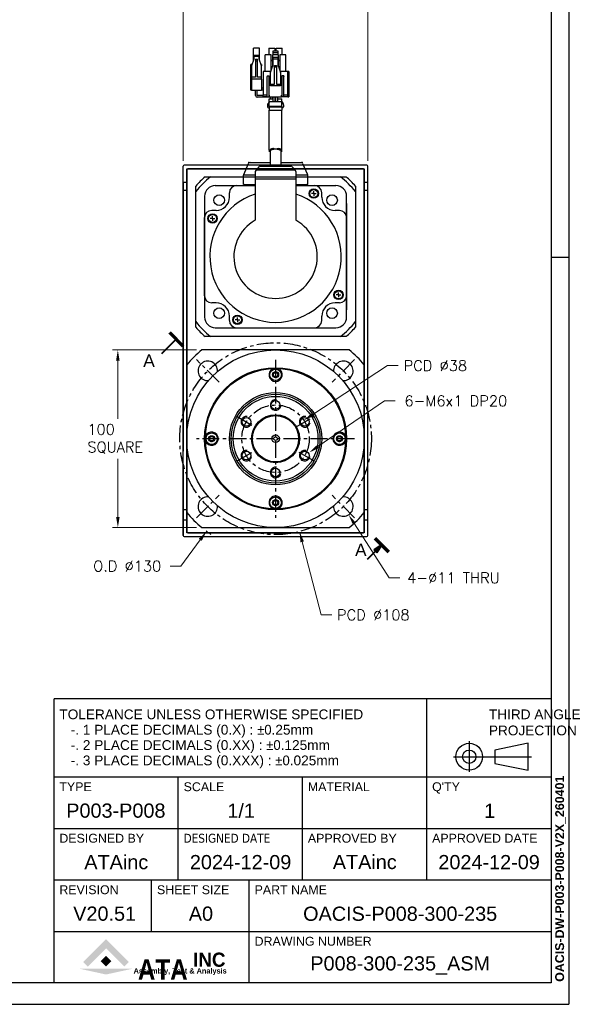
# Model space of a CAD drawing. Extents: x 18935 to 20126, y 1469 to 2344.
# Tile 4 of 12: x 19814 to 20126, y 1503 to 2058. Entities that reach past the tile are written whole.
import ezdxf
from ezdxf.enums import TextEntityAlignment as Align

# ---------------------------------------------------------------- set-up
doc = ezdxf.new("R2010")
doc.units = 0
doc.header["$LTSCALE"] = 25.4
for name, pattern in [('CENTER', [2, 1.25, -0.25, 0.25, -0.25]), ('CHAIN', [0.3543, 0.2362, -0.0295, 0.0591, -0.0295]), ('HIDDEN', [0.375, 0.25, -0.125])]:
    doc.linetypes.add(name, pattern=pattern)
doc.layers.get('0').update_dxf_attribs({"linetype": 'CONTINUOUS'})
doc.layers.get('Defpoints').update_dxf_attribs({"linetype": 'CONTINUOUS'})
for name, color, linetype in [('ATA-CENTER', 133, 'CENTER'), ('ATA-HIDDEN', 1, 'HIDDEN'), ('ATA-TEXT', 7, 'CONTINUOUS')]:
    doc.layers.add(name, color=color, linetype=linetype)
doc.layers.add('ATA-DIM', color=252, linetype='CONTINUOUS', lineweight=25)
doc.layers.add('ATA-SECTION', color=3, linetype='CHAIN', lineweight=40)
doc.styles.get("Standard").update_dxf_attribs({"font": 'simplex.shx'})
doc.styles.add('주 문자 (ISO)', font='arial.ttf')
doc.dimstyles.new('ata_A0', dxfattribs={"dimtxt": 6, "dimasz": 6, "dimexe": 3, "dimexo": 3, "dimgap": 3, "dimtad": 0, "dimtih": 1, "dimtoh": 1, "dimdec": 6, "dimdsep": 46, "dimtxsty": 'Standard', "dimcen": 0, "dimclrd": 252, "dimclre": 252, "dimclrt": 4, "dimadec": 6, "dimazin": 2, "dimtfac": 1, "dimtdec": 6, "dimtofl": 0, "dimtmove": 0, "dimatfit": 3, "dimfxl": 0, "dimtolj": 1, "dimtzin": 0, "dimlwd": 0, "dimlwe": 0, "dimarcsym": 0})

# ---------------------------------------------------------------- blocks, each defined once
blk = doc.blocks.new('*D6509')
at = {"layer": 'ATA-DIM', "color": 252, "lineweight": 0}
for p, q in [((19906.37, 1978.36), (19906.37, 2076.53)), ((19912.37, 2073.53), (19946.39, 2073.53)), ((20004.37, 2073.53), (19974.35, 2073.53)), ((20010.37, 1978.36), (20010.37, 2076.53))]:
    blk.add_line(p, q, dxfattribs=at)
at = {"layer": 'ATA-DIM', "color": 252}
for points in [[(19912.37, 2074.53), (19912.37, 2072.53), (19906.37, 2073.53)], [(20004.37, 2072.53), (20004.37, 2074.53), (20010.37, 2073.53)]]:
    blk.add_solid(points, dxfattribs=at)
at = {"layer": 'Defpoints', "color": 0}
for p in [(20010.37, 2073.53), (19906.37, 1975.36), (20010.37, 1975.36)]:
    blk.add_point(p, dxfattribs=at)
at = {"layer": 'ATA-DIM', "color": 4, "insert": (19949.39, 2078.09), "char_height": 6, "attachment_point": 1}
blk.add_mtext('\\A1;(104)', dxfattribs=at)
blk = doc.blocks.new('*D6513')
at = {"layer": 'ATA-DIM', "color": 252, "lineweight": 0}
for p, q in [((19983.97, 1722.7), (19973.37, 1763.77)), ((19989.98, 1722.7), (19983.97, 1722.7))]:
    blk.add_line(p, q, dxfattribs=at)
at = {"layer": 'ATA-DIM', "color": 252}
blk.add_solid([(19974.34, 1764.02), (19972.4, 1763.52), (19971.87, 1769.58)], dxfattribs=at)
at = {"layer": 'Defpoints', "color": 0}
for p in [(19944.87, 1874.15), (19971.87, 1769.58)]:
    blk.add_point(p, dxfattribs=at)
at = {"layer": 'ATA-DIM', "color": 4, "insert": (19992.98, 1725.7), "char_height": 6, "attachment_point": 1}
blk.add_mtext('\\A1;PCD %%c108', dxfattribs=at)
blk = doc.blocks.new('*D6512')
at = {"layer": 'ATA-DIM', "color": 252, "lineweight": 0}
for p, q in [((19904.91, 1750.13), (19915.94, 1764.93)), ((19898.89, 1750.13), (19904.91, 1750.13))]:
    blk.add_line(p, q, dxfattribs=at)
blk.add_arc((19958.37, 1821.86), 65, 232.9295, 235.9452, dxfattribs=at)
at = {"layer": 'ATA-DIM', "color": 252}
blk.add_solid([(19916.74, 1764.34), (19915.14, 1765.53), (19919.52, 1769.74)], dxfattribs=at)
at = {"layer": 'Defpoints', "color": 0}
for p in [(19997.21, 1873.98), (19919.52, 1769.74)]:
    blk.add_point(p, dxfattribs=at)
at = {"layer": 'ATA-DIM', "color": 4, "insert": (19855.63, 1753.13), "char_height": 6, "attachment_point": 1}
blk.add_mtext('\\A1;O.D %%c130', dxfattribs=at)
blk = doc.blocks.new('*D6515')
at = {"layer": 'ATA-DIM', "color": 252, "lineweight": 0}
for p, q in [((20021.5, 1862.99), (19979.32, 1835.51)), ((20027.5, 1862.99), (20021.5, 1862.99))]:
    blk.add_line(p, q, dxfattribs=at)
at = {"layer": 'ATA-DIM', "color": 252}
blk.add_solid([(19978.77, 1836.34), (19979.86, 1834.67), (19974.29, 1832.23)], dxfattribs=at)
at = {"layer": 'Defpoints', "color": 0}
for p in [(19974.29, 1832.23), (19942.45, 1811.49)]:
    blk.add_point(p, dxfattribs=at)
at = {"layer": 'ATA-DIM', "color": 4, "insert": (20030.5, 1865.99), "char_height": 6, "attachment_point": 1}
blk.add_mtext('\\A1;PCD %%c38', dxfattribs=at)
blk = doc.blocks.new('*D6514')
at = {"layer": 'ATA-DIM', "color": 252, "lineweight": 0}
for p, q in [((20019.77, 1843.18), (19982.25, 1817.45)), ((20025.78, 1843.18), (20019.77, 1843.18))]:
    blk.add_line(p, q, dxfattribs=at)
at = {"layer": 'ATA-DIM', "color": 252}
blk.add_solid([(19981.68, 1818.28), (19982.81, 1816.63), (19977.3, 1814.06)], dxfattribs=at)
at = {"layer": 'Defpoints', "color": 0}
for p in [(19977.3, 1814.06), (19972.35, 1810.66)]:
    blk.add_point(p, dxfattribs=at)
at = {"layer": 'ATA-DIM', "color": 4, "insert": (20059.92, 1843.18), "char_height": 6, "attachment_point": 5}
blk.add_mtext('\\A1;6-M6x1 DP20', dxfattribs=at)
blk = doc.blocks.new('*D6510')
at = {"layer": 'ATA-DIM', "color": 252, "lineweight": 0}
for p, q in [((20022.3, 1743.51), (20002.76, 1773.99)), ((20028.31, 1743.51), (20022.3, 1743.51))]:
    blk.add_line(p, q, dxfattribs=at)
at = {"layer": 'ATA-DIM', "color": 252}
blk.add_solid([(20003.6, 1774.53), (20001.92, 1773.45), (19999.52, 1779.05)], dxfattribs=at)
at = {"layer": 'Defpoints', "color": 0}
for p in [(19993.59, 1788.31), (19999.52, 1779.05)]:
    blk.add_point(p, dxfattribs=at)
at = {"layer": 'ATA-DIM', "color": 4, "insert": (20058.58, 1743.51), "char_height": 6, "attachment_point": 5}
blk.add_mtext('\\A1;4-%%c11 THRU', dxfattribs=at)
blk = doc.blocks.new('*D6511')
at = {"layer": 'ATA-DIM', "color": 252, "lineweight": 0}
for p, q in [((19913.84, 1871.86), (19866.5, 1871.86)), ((19869.5, 1865.86), (19869.5, 1833.13)), ((19869.5, 1777.86), (19869.5, 1810.59)), ((19913.84, 1771.86), (19866.5, 1771.86))]:
    blk.add_line(p, q, dxfattribs=at)
at = {"layer": 'ATA-DIM', "color": 252}
for points in [[(19870.5, 1865.86), (19868.5, 1865.86), (19869.5, 1871.86)], [(19868.5, 1777.86), (19870.5, 1777.86), (19869.5, 1771.86)]]:
    blk.add_solid(points, dxfattribs=at)
at = {"layer": 'Defpoints', "color": 0}
for p in [(19916.84, 1871.86), (19869.5, 1771.86), (19916.84, 1771.86)]:
    blk.add_point(p, dxfattribs=at)
at = {"layer": 'ATA-DIM', "color": 4, "insert": (19852.37, 1830.13), "char_height": 6, "attachment_point": 1}
blk.add_mtext('\\A1;100\\PSQUARE', dxfattribs=at)
blk = doc.blocks.new('ata-Title-A0-002')
for color, points in [(176, [(19.06, 9.27), (16.5, 11.82), (29.3, 24.62), (42.09, 11.82), (39.54, 9.27), (29.3, 19.51)]), (30, [(29.3, 15.23), (32.28, 12.25), (29.3, 9.27), (26.32, 12.25)]), (9, [(44.36, 8.06), (29.3, 4.78), (14.24, 8.06)])]:
    blk.add_hatch(color=color).paths.add_polyline_path(points)
at = {"color": 253}
for p, q in [((0, 0), (0, 160)), ((280, 160), (0, 160)), ((210, 58), (210, 160)), ((280, 160), (280, 0)), ((0, 116), (280, 116)), ((70, 58), (70, 116)), ((140, 58), (140, 116)), ((0, 87), (280, 87)), ((0, 58), (280, 58)), ((55, 29), (55, 58)), ((110, 0), (110, 58)), ((0, 29), (280, 29)), ((280, 0), (0, 0))]:
    blk.add_line(p, q, dxfattribs=at)
for p, q in [((233.92, 136.17), (233.92, 118.94)), ((267.18, 134.93), (248.36, 131.17)), ((267.18, 119.87), (267.18, 134.93)), ((248.36, 131.17), (248.36, 123.64)), ((225.1, 127.4), (268.96, 127.4)), ((248.36, 123.64), (267.18, 119.87)), ((0, 116), (280, 116))]:
    blk.add_line(p, q)
for radius in [7.53, 3.76]:
    blk.add_circle((233.92, 127.4), radius)
at = {"char_height": 5.5, "attachment_point": 1, "style": '주 문자 (ISO)'}
for s, insert, line_spacing_factor in [('TOLERANCE UNLESS OTHERWISE SPECIFIED\\P   -. 1 PLACE DECIMALS (0.X) : {\\fAIGDT|b0|i0|c2|p2;`0}.25mm\\P   -. 2 PLACE DECIMALS (0.XX) : {\\fAIGDT|b0|i0|c2|p2;`0}.125mm \\P   -. 3 PLACE DECIMALS (0.XXX) : {\\fAIGDT|b0|i0|c2|p2;`0}.025mm', (3.01, 154), 0.942857), ('THIRD ANGLE\\PPROJECTION', (245, 154), 0.987884)]:
    blk.add_mtext(s, dxfattribs=dict(at, insert=insert, line_spacing_factor=line_spacing_factor))
at = {"char_height": 5, "attachment_point": 1, "style": '주 문자 (ISO)'}
for s, insert in [('TYPE', (3, 113)), ('SCALE', (73.01, 113)), ('MATERIAL', (143, 113)), ("Q'TY", (213, 113)), ('DESIGNED BY', (3, 84)), ('{\\fTahoma|b0|i0|c0|p34;DESIGNED \\fTahoma|b0|i0|c129|p34;DATE}', (73, 84)), ('APPROVED BY', (143.01, 84)), ('APPROVED DATE', (213, 84)), ('REVISION', (3, 55)), ('SHEET SIZE', (58, 55)), ('PART NAME', (113.01, 55)), ('DRAWING NUMBER', (113.01, 26))]:
    blk.add_mtext(s, dxfattribs=dict(at, insert=insert))
at = {"color": 9, "style": '주 문자 (ISO)'}
for s, insert, char_height, attachment_point in [('\\fArial|b1|i0;\\W0.95;\\H8.0000;INC', (78.33, 9), 15.0588, 7), ('\\fArial|b1|i0;\\W0.90;\\H3.0000;Assembly, Test & Analysis', (71.06, 8.34), 5.6471, 2)]:
    blk.add_mtext(s, dxfattribs=dict(at, insert=insert, char_height=char_height, attachment_point=attachment_point))
at = {"color": 176, "insert": (47.23, 1.79), "char_height": 21.6471, "width": 53.0805, "attachment_point": 7, "line_spacing_factor": 0.5, "style": '주 문자 (ISO)'}
blk.add_mtext('\\fArial|b1|i0;\\W0.85;\\H11.5000;ATA', dxfattribs=at)
at = {"style": '주 문자 (ISO)'}
for tag, p in [('TYPE_001', (35, 97)), ('SCALE_001', (105, 97)), ('MATERIAL_001', (175, 97)), ('QTY_001', (245, 97)), ('DESIGNED_BY_001', (35, 68)), ('APPROVED_BY_001', (175, 68.05)), ('APPROVED_DATE_001', (245, 68)), ('REVISION_001', (27.5, 39)), ('SHEET_SIZE_001', (82.5, 39)), ('PART_NAME_001', (195, 39)), ('DRAWING_NUMBER_001', (195, 10))]:
    blk.add_attdef(tag, text='', height=8, dxfattribs=at).set_placement(p, align=Align.MIDDLE_CENTER)
at = {"color": 7, "style": '주 문자 (ISO)'}
blk.add_attdef('DESIGNED_DATE_001', text='', height=8, dxfattribs=at).set_placement((105, 68), align=Align.MIDDLE_CENTER)
blk = doc.blocks.new('ata-Border-A0-002')
at = {"color": 253, "ltscale": 0.5}
for p, q in [((1189, 841), (1189, 0)), ((1189, 420.5), (1179, 420.5)), ((0, 0), (1189, 0))]:
    blk.add_line(p, q, dxfattribs=at)
for p, q in [((1179, 829), (1179, 12)), ((1179, 12), (10, 12))]:
    blk.add_line(p, q)

msp = doc.modelspace()

# ---------------------------------------------------------------- linework, layer by layer
for p, q in [((19949.3640207, 2041.8347083), (19945.9140207, 2041.8347083)), ((19945.9140207, 2034.867016), (19945.9140207, 2041.8347083)), ((19949.3640207, 2034.8389391), (19949.3640207, 2041.8347083)), ((19954.5340207, 2041.8347083), (19957.9890207, 2041.8347083)), ((19954.5340207, 2041.8347083), (19954.5340207, 2037.9492647)), ((19959.8340207, 2040.0347083), (19956.8340207, 2040.0347083)), ((19956.8340207, 2040.0347083), (19956.8340207, 2039.0347083)), ((19957.9890207, 2041.8347083), (19957.9890207, 2040.0347083)), ((19958.6790207, 2041.8347083), (19962.1340207, 2041.8347083)), ((19958.6790207, 2040.0347083), (19958.6790207, 2041.8347083)), ((19959.8340207, 2039.0347083), (19959.8340207, 2040.0347083)), ((19962.1340207, 2037.9492647), (19962.1340207, 2041.8347083)), ((19946.1340207, 2035.4847083), (19944.8340207, 2031.8347083)), ((19946.1340207, 2037.8347083), (19946.1340207, 2036.9847083)), ((19946.1340207, 2037.8347083), (19949.1340207, 2037.8347083)), ((19946.1340207, 2036.9847083), (19946.1340207, 2035.4847083)), ((19949.1340207, 2036.9847083), (19946.1340207, 2036.9847083)), ((19947.1340207, 2035.4847083), (19947.1340207, 2034.3547083)), ((19947.1340207, 2035.4847083), (19948.1340207, 2035.4847083)), ((19948.1340207, 2034.3547083), (19948.1340207, 2035.4847083)), ((19949.1340207, 2036.9847083), (19949.1340207, 2037.8347083)), ((19949.1340207, 2035.4847083), (19949.1340207, 2036.9847083)), ((19950.4340207, 2031.8347083), (19949.1340207, 2035.4847083)), ((19955.9090207, 2037.9492647), (19952.4690207, 2037.9492647)), ((19952.4690207, 2028.6492647), (19952.4690207, 2037.9492647)), ((19955.9090207, 2029.1031108), (19955.9090207, 2037.9492647)), ((19956.0440207, 2034.6047083), (19956.6090207, 2035.2340754)), ((19960.0590207, 2037.9492647), (19956.6090207, 2037.9492647)), ((19956.6090207, 2037.9492647), (19956.6090207, 2031.256957)), ((19959.8340207, 2039.0347083), (19956.8340207, 2039.0347083)), ((19956.8340207, 2039.0347083), (19956.8340207, 2037.9492647)), ((19959.8340207, 2036.4992647), (19956.8340207, 2036.4992647)), ((19956.8340207, 2036.4992647), (19956.8340207, 2035.4992647)), ((19959.8340207, 2035.4992647), (19956.8340207, 2035.4992647)), ((19956.8340207, 2035.4992647), (19956.8340207, 2031.9492647)), ((19959.8340207, 2037.9492647), (19959.8340207, 2039.0347083)), ((19959.8340207, 2035.4992647), (19959.8340207, 2036.4992647)), ((19959.8340207, 2031.9492647), (19959.8340207, 2035.4992647)), ((19960.0590207, 2031.256957), (19960.0590207, 2037.9492647)), ((19960.0590207, 2035.2340754), (19960.6240207, 2034.6047083)), ((19960.7590207, 2037.9492647), (19960.7590207, 2029.1031108)), ((19964.1990207, 2037.9492647), (19960.7590207, 2037.9492647)), ((19964.1990207, 2028.6492647), (19964.1990207, 2037.9492647)), ((19944.3340207, 2018.1347083), (19944.3340207, 2032.5347083)), ((19944.8340207, 2032.5347083), (19944.3340207, 2032.5347083)), ((19945.0833357, 2032.5347083), (19944.8340207, 2032.5347083)), ((19944.8340207, 2032.5347083), (19944.8340207, 2031.8347083)), ((19944.8340207, 2031.8347083), (19944.8340207, 2025.3347083)), ((19947.1340207, 2034.3547083), (19947.1340207, 2025.3347083)), ((19948.1340207, 2034.3547083), (19947.1340207, 2034.3547083)), ((19948.1340207, 2025.3347083), (19948.1340207, 2034.3547083)), ((19950.4340207, 2032.5347083), (19950.1847056, 2032.5347083)), ((19950.4340207, 2032.5347083), (19950.4340207, 2031.8347083)), ((19950.4340207, 2025.3347083), (19950.4340207, 2031.8347083)), ((19955.5340207, 2027.9492647), (19956.8340207, 2031.9492647)), ((19957.8340207, 2031.0792647), (19957.8340207, 2031.9492647)), ((19957.8340207, 2031.9492647), (19958.8340207, 2031.9492647)), ((19957.8340207, 2021.4492647), (19957.8340207, 2031.0792647)), ((19958.8340207, 2031.0792647), (19957.8340207, 2031.0792647)), ((19958.8340207, 2031.9492647), (19958.8340207, 2031.0792647)), ((19958.8340207, 2031.0792647), (19958.8340207, 2021.4492647)), ((19959.8340207, 2031.9492647), (19961.1340207, 2027.9492647)), ((19947.1340207, 2025.3347083), (19944.8340207, 2025.3347083)), ((19944.8340207, 2025.3347083), (19944.8340207, 2024.3347083)), ((19950.4340207, 2024.3347083), (19944.8340207, 2024.3347083)), ((19944.8340207, 2024.3347083), (19944.8340207, 2018.1347083)), ((19950.4340207, 2025.3347083), (19948.1340207, 2025.3347083)), ((19950.4340207, 2024.3347083), (19950.4340207, 2025.3347083)), ((19950.4340207, 2024.3347083), (19950.4340207, 2018.1347083)), ((19951.3340207, 2028.6492647), (19951.3340207, 2015.2492647)), ((19955.5340207, 2028.6492647), (19951.3340207, 2028.6492647)), ((19953.7040207, 2026.2492647), (19953.7040207, 2025.7492647)), ((19953.7040207, 2026.2492647), (19954.7040207, 2026.2492647)), ((19953.7040207, 2014.2492647), (19953.7040207, 2025.7492647)), ((19954.7040207, 2026.2492647), (19954.7040207, 2025.7492647)), ((19954.7040207, 2014.2492647), (19954.7040207, 2025.7492647)), ((19955.5340207, 2027.9492647), (19955.5340207, 2028.6492647)), ((19955.7615207, 2028.6492647), (19955.5340207, 2028.6492647)), ((19955.5340207, 2021.4492647), (19955.5340207, 2027.9492647)), ((19961.1340207, 2028.6492647), (19960.9065207, 2028.6492647)), ((19961.1340207, 2027.9492647), (19961.1340207, 2028.6492647)), ((19965.3340207, 2028.6492647), (19961.1340207, 2028.6492647)), ((19961.1340207, 2027.9492647), (19961.1340207, 2021.4492647)), ((19961.9640207, 2025.7492647), (19961.9640207, 2026.2492647)), ((19962.9640207, 2026.2492647), (19961.9640207, 2026.2492647)), ((19961.9640207, 2025.7492647), (19961.9640207, 2014.2492647)), ((19962.9640207, 2026.2492647), (19962.9640207, 2025.7492647)), ((19962.9640207, 2014.2492647), (19962.9640207, 2025.7492647)), ((19965.3340207, 2015.2492647), (19965.3340207, 2028.6492647)), ((19965.8340207, 2028.6492647), (19965.3340207, 2028.6492647)), ((19965.8340207, 2028.6492647), (19965.8340207, 2014.2492647)), ((19944.8340207, 2018.1347083), (19944.3340207, 2018.1347083)), ((19944.8340207, 2018.1347083), (19950.4340207, 2018.1347083)), ((19947.0640207, 2015.1447083), (19947.0640207, 2018.1347083)), ((19948.0640207, 2015.1447083), (19948.0640207, 2018.1347083)), ((19951.3340207, 2019.1347083), (19950.4340207, 2019.1347083)), ((19951.3340207, 2018.1347083), (19950.4340207, 2018.1347083)), ((19955.5340207, 2021.4492647), (19957.8340207, 2021.4492647)), ((19955.5340207, 2020.4492647), (19955.5340207, 2021.4492647)), ((19961.1340207, 2020.4492647), (19955.5340207, 2020.4492647)), ((19958.8340207, 2021.4492647), (19961.1340207, 2021.4492647)), ((19961.1340207, 2021.4492647), (19961.1340207, 2020.4492647)), ((19951.3340207, 2015.1347083), (19948.0740207, 2015.1347083)), ((19955.5740207, 2014.1347083), (19948.0740207, 2014.1347083)), ((19953.7040207, 2015.2492647), (19951.3340207, 2015.2492647)), ((19951.3340207, 2014.2492647), (19951.3340207, 2015.2492647)), ((19953.7040207, 2014.2492647), (19951.3340207, 2014.2492647)), ((19953.7040207, 2014.2492647), (19954.7040207, 2014.2492647)), ((19955.0340207, 2015.2492647), (19954.7040207, 2015.2492647)), ((19955.0340207, 2014.2492647), (19954.7040207, 2014.2492647)), ((19954.8340207, 2013.1347083), (19957.0840207, 2013.1347083)), ((19954.8340207, 2011.937484), (19954.8340207, 2013.1347083)), ((19955.0340207, 2014.2492647), (19955.0340207, 2015.2492647)), ((19955.0340207, 2014.2492647), (19961.6340207, 2014.2492647)), ((19955.5740207, 2014.1347083), (19955.5740207, 2014.2492647)), ((19955.5840207, 2013.1347083), (19955.5840207, 2014.1347083)), ((19956.5840207, 2013.1347083), (19956.5840207, 2014.1347083)), ((19957.0840207, 2011.7492647), (19957.0840207, 2014.2492647)), ((19958.0840207, 2011.7492647), (19958.0840207, 2014.2492647)), ((19958.0840207, 2013.1347083), (19958.5840207, 2013.1347083)), ((19958.5840207, 2011.7492647), (19958.5840207, 2014.2492647)), ((19959.5840207, 2011.7492647), (19959.5840207, 2014.2492647)), ((19959.5840207, 2013.1347083), (19961.8340207, 2013.1347083)), ((19961.9640207, 2015.2492647), (19961.6340207, 2015.2492647)), ((19961.6340207, 2014.2492647), (19961.6340207, 2015.2492647)), ((19961.9640207, 2014.2492647), (19961.6340207, 2014.2492647)), ((19961.8340207, 2011.937484), (19961.8340207, 2013.1347083)), ((19962.9640207, 2014.2492647), (19961.9640207, 2014.2492647)), ((19965.3340207, 2015.2492647), (19962.9640207, 2015.2492647)), ((19965.3340207, 2014.2492647), (19962.9640207, 2014.2492647)), ((19965.3340207, 2014.2492647), (19965.3340207, 2015.2492647)), ((19965.3340207, 2014.2492647), (19965.8340207, 2014.2492647)), ((19953.8340207, 2009.8319327), (19953.8340207, 2008.6347083)), ((19954.666071, 2011.3827838), (19954.0019704, 2010.3866329)), ((19954.3340207, 2008.1347083), (19954.7340207, 2008.1347083)), ((19954.8340207, 2008.8992647), (19954.7340207, 2008.7492647)), ((19954.7340207, 2008.7492647), (19961.9340207, 2008.7492647)), ((19954.7340207, 2008.7492647), (19954.7340207, 2006.7492647)), ((19954.7340207, 2006.7492647), (19961.9340207, 2006.7492647)), ((19954.8340207, 2008.8992647), (19954.8340207, 2011.7492647)), ((19954.8340207, 2011.7492647), (19961.8340207, 2011.7492647)), ((19961.8340207, 2008.8992647), (19954.8340207, 2008.8992647)), ((19954.8340207, 1984.2492647), (19954.8340207, 2006.7492647)), ((19961.8340207, 2008.8992647), (19961.8340207, 2011.7492647)), ((19961.8340207, 2008.8992647), (19961.9340207, 2008.7492647)), ((19961.8340207, 1984.2492647), (19961.8340207, 2006.7492647)), ((19961.9340207, 2008.7492647), (19961.9340207, 2006.7492647)), ((19961.9340207, 2008.1347083), (19962.3340207, 2008.1347083)), ((19962.0019704, 2011.3827838), (19962.666071, 2010.3866329)), ((19962.8340207, 2009.8319327), (19962.8340207, 2008.6347083)), ((19954.8340207, 1984.2492647), (19954.8340207, 1983.3385223)), ((19961.8340207, 1983.3385223), (19961.8340207, 1984.2492647)), ((19906.3696516, 1767.3606381), (19906.3696516, 1975.3606381)), ((20009.8696516, 1975.8606381), (19906.8696516, 1975.8606381)), ((19908.3696516, 1973.8606381), (20008.3696516, 1973.8606381)), ((19908.3696516, 1973.3606381), (19908.8696516, 1973.8606381)), ((19908.3696516, 1768.8606381), (19908.3696516, 1973.8606381)), ((20007.8696516, 1973.8606381), (19908.8696516, 1973.8606381)), ((20007.8696516, 1973.8606381), (20008.3696516, 1973.3606381)), ((20008.3696516, 1973.8606381), (20008.3696516, 1768.8606381)), ((20010.3696516, 1767.3606381), (20010.3696516, 1975.3606381)), ((19908.3696516, 1973.3606381), (19908.3696516, 1769.3606381)), ((20008.3696516, 1769.3606381), (20008.3696516, 1973.3606381)), ((19906.3696516, 1966.3606381), (19906.3696516, 1814.8606381)), ((19999.9027709, 1871.8606381), (19916.8365323, 1871.8606381)), ((19908.3696516, 1863.3937574), (19908.3696516, 1780.3275188)), ((20008.3696516, 1780.3275188), (20008.3696516, 1863.3937574)), ((19906.3696516, 1804.8606381), (19906.3696516, 1767.3606381)), ((19908.8696516, 1768.8606381), (19908.3696516, 1769.3606381)), ((20008.3696516, 1768.8606381), (19908.3696516, 1768.8606381)), ((19908.8696516, 1768.8606381), (20007.8696516, 1768.8606381)), ((19916.8365323, 1771.8606381), (19999.9027709, 1771.8606381)), ((20008.3696516, 1769.3606381), (20007.8696516, 1768.8606381)), ((19906.8696516, 1766.8606381), (20009.8696516, 1766.8606381))]:
    msp.add_line(p, q)
at = {"color": 7, "linetype": 'Continuous'}
for p, q in [((19955.3696516, 1984.677088), (19955.3696516, 1975.3414256)), ((19961.3696516, 1984.7213614), (19961.3696516, 1975.3414256)), ((19940.4505066, 1970.5492997), (19943.1099027, 1976.7545574)), ((19940.4505066, 1970.5492997), (19943.1099027, 1976.7545574)), ((19944.0290478, 1977.3606381), (19955.3696516, 1977.3606381)), ((19948.9625787, 1974.9531668), (19947.5575453, 1973.2405517)), ((19949.768128, 1975.3606381), (19966.9711752, 1975.3606381)), ((19961.3696516, 1977.3606381), (19972.7102555, 1977.3606381)), ((19969.1817579, 1973.2405517), (19967.7767246, 1974.9531668)), ((19973.6294005, 1976.7545574), (19976.2887966, 1970.5492997)), ((19973.6294005, 1976.7545574), (19976.2887966, 1970.5492997)), ((19918.6833819, 1969.3606381), (19998.0559213, 1969.3606381)), ((19940.3696516, 1965.0606381), (19940.3696516, 1970.1553804)), ((19940.3696516, 1965.0606381), (19940.3696516, 1969.8553804)), ((19940.3909437, 1970.3606381), (19946.5328983, 1970.3606381)), ((19940.3909437, 1970.3606381), (19946.9196516, 1970.3606381)), ((19946.9196516, 1972.2405517), (19946.9196516, 1944.8825167)), ((19946.9196516, 1968.130335), (19969.8196516, 1968.130335)), ((19947.5575453, 1973.2405517), (19969.1817579, 1973.2405517)), ((19947.7854976, 1973.2405517), (19968.9419911, 1973.2405517)), ((19948.0526168, 1973.2405517), (19968.6866864, 1973.2405517)), ((19969.8196516, 1972.2405517), (19969.8196516, 1944.8825167)), ((19969.8196516, 1970.3606381), (19976.3483596, 1970.3606381)), ((19970.2064049, 1970.3606381), (19976.3483596, 1970.3606381)), ((19975.9442513, 1970.3606381), (19976.3696516, 1970.3606381)), ((19975.9442513, 1970.3606381), (19976.3696516, 1970.3606381)), ((19976.3696516, 1970.1553804), (19976.3696516, 1965.0606381)), ((19976.3696516, 1969.8553804), (19976.3696516, 1965.0606381)), ((19913.3696516, 1884.6743684), (19913.3696516, 1964.0469078)), ((19924.3696516, 1964.3606381), (19946.9196516, 1964.3606381)), ((19940.3696516, 1965.0606381), (19943.8696516, 1965.0606381)), ((19940.3696516, 1965.0606381), (19946.9196516, 1965.0606381)), ((19969.8196516, 1965.0606381), (19976.3696516, 1965.0606381)), ((19969.8196516, 1964.3606381), (19992.3696516, 1964.3606381)), ((19972.8696516, 1965.0606381), (19976.3696516, 1965.0606381)), ((20003.3696516, 1964.0469078), (20003.3696516, 1884.6743684)), ((19918.3696516, 1958.3606381), (19918.3696516, 1890.3606381)), ((19932.3696516, 1957.8606381), (19932.3696516, 1960.3606381)), ((19932.3696516, 1957.8606381), (19932.3696516, 1960.3606381)), ((19932.3696516, 1957.8606381), (19932.3696516, 1960.3606381)), ((19979.8696516, 1959.8606381), (19978.5696516, 1959.8606381)), ((19979.8696516, 1959.8606381), (19979.8696516, 1961.1606381)), ((19979.8696516, 1959.8606381), (19981.1696516, 1959.8606381)), ((19979.8696516, 1959.8606381), (19979.8696516, 1958.5606381)), ((19984.3696516, 1957.8606381), (19984.3696516, 1960.3606381)), ((19998.3696516, 1890.3606381), (19998.3696516, 1958.3606381)), ((19998.3696516, 1954.3606381), (19998.3696516, 1894.3606381)), ((19918.3696516, 1902.3606381), (19918.3696516, 1946.3606381)), ((19918.3696516, 1902.3606381), (19918.3696516, 1946.3606381)), ((19918.3696516, 1902.3606381), (19918.3696516, 1946.3606381)), ((19918.3696516, 1902.3606381), (19918.3696516, 1946.3606381)), ((19918.3696516, 1902.3606381), (19918.3696516, 1946.3606381)), ((19922.8696516, 1945.8606381), (19921.5696516, 1945.8606381)), ((19924.8696516, 1950.3606381), (19922.3696516, 1950.3606381)), ((19924.8696516, 1950.3606381), (19922.3696516, 1950.3606381)), ((19924.8696516, 1950.3606381), (19922.3696516, 1950.3606381)), ((19922.8696516, 1945.8606381), (19922.8696516, 1947.1606381)), ((19922.8696516, 1945.8606381), (19922.8696516, 1944.5606381)), ((19922.8696516, 1945.8606381), (19924.1696516, 1945.8606381)), ((19994.3696516, 1950.3606381), (19991.8696516, 1950.3606381)), ((19994.3696516, 1950.3606381), (19991.8696516, 1950.3606381)), ((19998.3696516, 1946.3606381), (19998.3696516, 1902.3606381)), ((19998.3696516, 1946.3606381), (19998.3696516, 1902.3606381)), ((19998.3696516, 1946.3606381), (19998.3696516, 1902.3606381)), ((19998.3696516, 1946.3606381), (19998.3696516, 1902.3606381)), ((19998.3696516, 1946.3606381), (19998.3696516, 1902.3606381)), ((19993.8696516, 1902.8606381), (19992.5696516, 1902.8606381)), ((19993.8696516, 1902.8606381), (19993.8696516, 1904.1606381)), ((19993.8696516, 1902.8606381), (19993.8696516, 1901.5606381)), ((19993.8696516, 1902.8606381), (19995.1696516, 1902.8606381)), ((19924.8696516, 1898.3606381), (19922.3696516, 1898.3606381)), ((19924.8696516, 1898.3606381), (19922.3696516, 1898.3606381)), ((19994.3696516, 1898.3606381), (19991.8696516, 1898.3606381)), ((19994.3696516, 1898.3606381), (19991.8696516, 1898.3606381)), ((19994.3696516, 1898.3606381), (19991.8696516, 1898.3606381)), ((19932.3696516, 1888.3606381), (19932.3696516, 1890.8606381)), ((19932.3696516, 1888.3606381), (19932.3696516, 1890.8606381)), ((19932.3696516, 1888.3606381), (19932.3696516, 1890.8606381)), ((19984.3696516, 1888.3606381), (19984.3696516, 1890.8606381)), ((19984.3696516, 1888.3606381), (19984.3696516, 1890.8606381)), ((19936.8696516, 1888.8606381), (19935.5696516, 1888.8606381)), ((19936.8696516, 1888.8606381), (19936.8696516, 1890.1606381)), ((19936.8696516, 1888.8606381), (19938.1696516, 1888.8606381)), ((19936.8696516, 1888.8606381), (19936.8696516, 1887.5606381)), ((19998.0559213, 1879.3606381), (19918.6833819, 1879.3606381)), ((19924.3696516, 1884.3606381), (19992.3696516, 1884.3606381))]:
    msp.add_line(p, q, dxfattribs=at)
for centre, radius in [((19979.8696516, 1959.8606381), 2.65), ((19926.5498465, 1956.1804433), 3), ((19979.8696516, 1959.8606381), 2.25), ((19990.1894568, 1956.1804433), 3), ((19922.8696516, 1945.8606381), 2.65), ((19922.8696516, 1945.8606381), 2.25), ((19993.8696516, 1902.8606381), 2.65), ((19993.8696516, 1902.8606381), 2.25), ((19926.5498465, 1892.5408329), 3), ((19936.8696516, 1888.8606381), 2.65), ((19936.8696516, 1888.8606381), 2.25), ((19990.1894568, 1892.5408329), 3)]:
    msp.add_circle(centre, radius, dxfattribs=at)
for centre, radius in [((19958.3696516, 1821.8606381), 50), ((19958.3696516, 1821.8606381), 40), ((19958.3696516, 1821.8606381), 40), ((19958.3696516, 1821.8606381), 39.5), ((19958.3696516, 1821.8606381), 39.5), ((19958.3696516, 1857.8606381), 3.25), ((19958.3696516, 1857.8606381), 1.7), ((19958.3696516, 1857.8606381), 1.2295), ((19958.3696516, 1821.8606381), 26), ((19958.3696516, 1821.8606381), 25), ((19958.3696516, 1821.8606381), 23.8452995), ((19958.3696516, 1840.8606381), 2.4585), ((19958.3696516, 1821.8606381), 13.5), ((19941.9151689, 1831.3606381), 2.4585), ((19958.3696516, 1821.8606381), 13), ((19974.8241343, 1831.3606381), 2.4585), ((19922.3696516, 1821.8606381), 3.25), ((19958.3696516, 1821.8606381), 2.125), ((19994.3696516, 1821.8606381), 3.25), ((19922.3696516, 1821.8606381), 1.7), ((19922.3696516, 1821.8606381), 1.2295), ((19958.3696516, 1821.8606381), 1), ((19994.3696516, 1821.8606381), 1.7), ((19994.3696516, 1821.8606381), 1.2295), ((19941.9151689, 1812.3606381), 2.4585), ((19974.8241343, 1812.3606381), 2.4585), ((19958.3696516, 1802.8606381), 2.4585), ((19958.3696516, 1785.8606381), 3.25), ((19958.3696516, 1785.8606381), 1.7), ((19958.3696516, 1785.8606381), 1.2295)]:
    msp.add_circle(centre, radius)
for centre, radius, start, end in [((19957.5340121, 2033.2705698), 2, 138.158730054, 144.340490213), ((19959.1340292, 2033.2705698), 2, 35.659509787, 41.841269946), ((19948.0740207, 2015.1447083), 1.01, 180, 270), ((19948.0740207, 2015.1447083), 0.01, 180, 270), ((19955.5740207, 2014.1347083), 0.01, 0, 90), ((19955.5740207, 2014.1347083), 1.01, 0, 6.512623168), ((19954.8340207, 2009.8319327), 1, 146.309932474, 180), ((19954.3340207, 2008.6347083), 0.5, 180, 270), ((19953.8340207, 2011.937484), 1, 326.309932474, 0), ((19962.8340207, 2011.937484), 1, 180, 213.690067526), ((19962.3340207, 2008.6347083), 0.5, 270, 0), ((19961.8340207, 2009.8319327), 1, 0, 33.690067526), ((19906.8696516, 1975.3606381), 0.5, 90, 180), ((20009.8696516, 1975.3606381), 0.5, 0, 90), ((19958.3696516, 1821.8606381), 65, 129.715137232, 140.284862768), ((19958.3696516, 1821.8606381), 65, 39.715137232, 50.284862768), ((19920.1858854, 1860.0444043), 5.5, 356.300130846, 273.699869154), ((19996.5534178, 1860.0444043), 5.5, 266.300130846, 183.699869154), ((19958.3696516, 1857.8606381), 3.75, 112.086024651, 67.913975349), ((19958.3696516, 1857.8606381), 1.5, 170, 80), ((19958.3696516, 1840.8606381), 3, 80, 350), ((19941.9151689, 1831.3606381), 3, 80, 350), ((19974.8241343, 1831.3606381), 3, 80, 350), ((19922.3696516, 1821.8606381), 3.75, 202.086024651, 157.913975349), ((19994.3696516, 1821.8606381), 3.75, 22.086024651, 337.913975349), ((19922.3696516, 1821.8606381), 1.5, 170, 80), ((19994.3696516, 1821.8606381), 1.5, 170, 80), ((19941.9151689, 1812.3606381), 3, 80, 350), ((19974.8241343, 1812.3606381), 3, 80, 350), ((19958.3696516, 1802.8606381), 3, 80, 350), ((19920.1858854, 1783.6768719), 5.5, 86.300130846, 3.699869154), ((19958.3696516, 1785.8606381), 3.75, 292.086024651, 247.913975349), ((19958.3696516, 1785.8606381), 1.5, 170, 80), ((19996.5534178, 1783.6768719), 5.5, 176.300130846, 93.699869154), ((19958.3696516, 1821.8606381), 65, 219.715137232, 230.284862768), ((19958.3696516, 1821.8606381), 65, 309.715137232, 320.284862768), ((19906.8696516, 1767.3606381), 0.5, 180, 270), ((20009.8696516, 1767.3606381), 0.5, 270, 0)]:
    msp.add_arc(centre, radius, start, end)
for centre, radius, start, end in [((19944.0290478, 1976.3606381), 1, 90, 156.801409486), ((19944.0290478, 1976.3606381), 1, 90, 156.801409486), ((19949.768128, 1974.3606381), 1, 90, 143.663340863), ((19966.9711752, 1974.3606381), 1, 36.336659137, 90), ((19972.7102555, 1976.3606381), 1, 23.198590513, 90), ((19972.7102555, 1976.3606381), 1, 23.198590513, 90), ((19958.3696516, 1924.3606381), 60, 131.409622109, 138.590377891), ((19958.3696516, 1924.3606381), 58, 129.11674378, 140.88325622), ((19941.3696516, 1970.1553804), 1, 156.801409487, 180), ((19941.3696516, 1970.1553804), 1, 156.801409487, 180), ((19947.9196516, 1972.2405517), 1, 90, 180), ((19968.8196516, 1972.2405517), 1, 0, 90), ((19975.3696516, 1970.1553804), 1, 0, 23.198590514), ((19975.3696516, 1970.1553804), 1, 0, 23.198590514), ((19958.3696516, 1924.3606381), 58, 39.11674378, 50.88325622), ((19958.3696516, 1924.3606381), 60, 41.409622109, 48.590377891), ((19924.3696516, 1958.3606381), 6, 90, 180), ((19936.3696516, 1960.3606381), 4, 90, 180), ((19936.3696516, 1960.3606381), 4, 90, 180), ((19936.3696516, 1960.3606381), 4, 90, 180), ((19940.7196516, 1964.7106381), 0.35, 90, 270), ((19940.7196516, 1964.7106381), 0.35, 90, 270), ((19946.4196516, 1964.8606381), 0.5, 270, 0), ((19970.3196516, 1964.8606381), 0.5, 180, 270), ((19976.0196516, 1964.7106381), 0.35, 270, 90), ((19976.0196516, 1964.7106381), 0.35, 270, 90), ((19980.3696516, 1960.3606381), 4, 0, 90), ((19992.3696516, 1958.3606381), 6, 0, 90), ((19958.3696516, 1924.3606381), 37, 108.026658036, 71.973341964), ((19924.8696516, 1957.8606381), 7.5, 270, 0), ((19924.8696516, 1957.8606381), 7.5, 270, 0), ((19924.8696516, 1957.8606381), 7.5, 270, 0), ((19991.8696516, 1957.8606381), 7.5, 180, 270), ((19991.8696516, 1957.8606381), 7.5, 180, 270), ((19991.8696516, 1957.8606381), 7.5, 180, 270), ((19922.3696516, 1946.3606381), 4, 90, 180), ((19922.3696516, 1946.3606381), 4, 90, 180), ((19922.3696516, 1946.3606381), 4, 90, 180), ((19994.3696516, 1946.3606381), 4, 0, 90), ((19994.3696516, 1946.3606381), 4, 0, 90), ((19958.3696516, 1924.3606381), 23.5, 119.15894477, 60.84105523), ((19922.3696516, 1902.3606381), 4, 180, 270), ((19922.3696516, 1902.3606381), 4, 180, 270), ((19994.3696516, 1902.3606381), 4, 270, 0), ((19994.3696516, 1902.3606381), 4, 270, 0), ((19994.3696516, 1902.3606381), 4, 270, 0), ((19924.8696516, 1890.8606381), 7.5, 0, 90), ((19924.8696516, 1890.8606381), 7.5, 0, 90), ((19924.8696516, 1890.8606381), 7.5, 0, 90), ((19991.8696516, 1890.8606381), 7.5, 90, 180), ((19991.8696516, 1890.8606381), 7.5, 90, 180), ((19991.8696516, 1890.8606381), 7.5, 90, 180), ((19924.3696516, 1890.3606381), 6, 180, 270), ((19992.3696516, 1890.3606381), 6, 270, 0), ((19958.3696516, 1924.3606381), 58, 219.11674378, 230.88325622), ((19936.3696516, 1888.3606381), 4, 180, 270), ((19936.3696516, 1888.3606381), 4, 180, 270), ((19936.3696516, 1888.3606381), 4, 180, 270), ((19980.3696516, 1888.3606381), 4, 270, 0), ((19980.3696516, 1888.3606381), 4, 270, 0), ((19958.3696516, 1924.3606381), 58, 309.11674378, 320.88325622), ((19958.3696516, 1924.3606381), 60, 221.409622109, 228.590377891), ((19958.3696516, 1924.3606381), 60, 311.409622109, 318.590377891)]:
    msp.add_arc(centre, radius, start, end, dxfattribs=at)
msp.add_ellipse((19958.3340207, 1983.3385223), major_axis=(3.5, 0), ratio=0.4226182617, start_param=0, end_param=3.1415926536)
at = {"color": 2, "linetype": 'Continuous'}
msp.add_spline([(19961.3696516, 1984.7213614), (19960.0189968, 1985.2059988), (19958.3728149, 1984.815419), (19956.7444286, 1985.2972008), (19955.3696516, 1984.677088)], degree=3, dxfattribs=at)
for points, knots in [([(19959.7796451, 1861.3354645), (19959.7173176, 1861.3487875), (19959.6549747, 1861.3612175), (19959.0365615, 1861.47568), (19958.4151899, 1861.5135138), (19957.5187744, 1861.437285), (19957.2343368, 1861.3941792), (19956.9596581, 1861.3354645)], [1.80499551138, 1.80499551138, 1.80499551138, 1.80499551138, 1.82422196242, 1.82422196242, 1.99582331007, 1.99582331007, 2.07649553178, 2.07649553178, 2.07649553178, 2.07649553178]), ([(19918.8948252, 1823.2706316), (19918.8814832, 1823.2082152), (19918.8690367, 1823.1457834), (19918.7545854, 1822.527294), (19918.7167764, 1821.9059415), (19918.7930258, 1821.0096214), (19918.8361248, 1820.7252564), (19918.8948252, 1820.4506446)], [1.80458569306, 1.80458569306, 1.80458569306, 1.80458569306, 1.82383927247, 1.82383927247, 1.99543469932, 1.99543469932, 2.07608665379, 2.07608665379, 2.07608665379, 2.07608665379]), ([(19997.844478, 1820.4506446), (19997.857801, 1820.5129721), (19997.8702311, 1820.575315), (19997.9846935, 1821.1937282), (19998.0225273, 1821.8150998), (19997.9462985, 1822.7115153), (19997.9031928, 1822.9959529), (19997.844478, 1823.2706316)], [1.80499551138, 1.80499551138, 1.80499551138, 1.80499551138, 1.82422196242, 1.82422196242, 1.99582331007, 1.99582331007, 2.07649553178, 2.07649553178, 2.07649553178, 2.07649553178]), ([(19956.9596581, 1782.3858117), (19957.0219857, 1782.3724887), (19957.0843285, 1782.3600587), (19957.7027417, 1782.2455962), (19958.3241133, 1782.2077624), (19959.2205288, 1782.2839912), (19959.5049664, 1782.327097), (19959.7796451, 1782.3858117)], [1.80499550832, 1.80499550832, 1.80499550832, 1.80499550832, 1.82422195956, 1.82422195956, 1.99582330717, 1.99582330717, 2.07649552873, 2.07649552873, 2.07649552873, 2.07649552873])]:
    msp.add_open_spline(points, degree=3, knots=knots)
at = {"color": 7, "linetype": 'Continuous'}
for p in [(19943.3696516, 1977.3606381), (19973.3696516, 1977.3606381)]:
    msp.add_point(p, dxfattribs=at)
at = {"layer": 'ATA-CENTER', "ltscale": 0.3}
for p, q in [((19926.5498465, 1853.6804433), (19913.8219244, 1866.4083653)), ((19958.3696516, 1866.3606381), (19958.3696516, 1777.3606381)), ((20002.9173788, 1866.4083653), (19990.1894568, 1853.6804433)), ((19936.7549566, 1834.3398881), (19947.0753813, 1828.3813881)), ((19969.6639219, 1828.3813881), (19979.9843467, 1834.3398881)), ((20002.8696516, 1821.8606381), (19913.8696516, 1821.8606381)), ((19936.7549566, 1809.3813881), (19947.0753813, 1815.3398881)), ((19979.9843467, 1809.3813881), (19969.6639219, 1815.3398881)), ((19913.8219244, 1777.3129109), (19926.5498465, 1790.0408329)), ((20002.9173788, 1777.3129109), (19990.1894568, 1790.0408329))]:
    msp.add_line(p, q, dxfattribs=at)
for radius in [54, 19]:
    msp.add_circle((19958.3696516, 1821.8606381), radius, dxfattribs=at)
at = {"layer": 'ATA-HIDDEN'}
for p, q in [((19908.3696516, 1966.1106381), (19906.3696516, 1966.1106381)), ((20010.3696516, 1966.1106381), (20008.3696516, 1966.1106381)), ((19908.3696516, 1961.6106381), (19906.3696516, 1961.6106381)), ((20010.3696516, 1961.6106381), (20008.3696516, 1961.6106381)), ((19908.3696516, 1781.7356381), (19906.3696516, 1781.7356381)), ((20010.3696516, 1781.7356381), (20008.3696516, 1781.7356381)), ((19908.3696516, 1775.9856381), (19906.3696516, 1775.9856381)), ((20010.3696516, 1775.9856381), (20008.3696516, 1775.9856381))]:
    msp.add_line(p, q, dxfattribs=at)
at = {"layer": 'ATA-SECTION', "linetype": 'Continuous', "lineweight": 70}
for p, q in [((19898.5639534, 1881.6663363), (19906.197882, 1874.0324077)), ((20014.3583855, 1765.8719042), (20021.9923142, 1758.2379756))]:
    msp.add_line(p, q, dxfattribs=at)
at = {"layer": 'ATA-SECTION', "linetype": 'Continuous'}
for p, q in [((19894.3454204, 1869.8138748), (19902.3809177, 1877.849372)), ((20010.1398526, 1754.0194426), (20018.1753499, 1762.0549399)), ((20013.9327092, 1759.2265127), (20015.3469227, 1757.8122992)), ((20018.1753509, 1762.054936), (20013.9327102, 1759.2265088)), ((20015.3469238, 1757.8122953), (20018.1753509, 1762.054936))]:
    msp.add_line(p, q, dxfattribs=at)
at = {"layer": 'ATA-SECTION', "linetype": 'Continuous', "flags": 128}
msp.add_lwpolyline([(20015.3469246, 1757.8122964), (20018.1753509, 1762.054936), (20013.932709, 1759.2265096), (20015.3469246, 1757.8122964)], dxfattribs=at)
at = {"layer": 'ATA-SECTION'}
msp.add_solid([(20015.3469246, 1757.8122964), (20018.1753509, 1762.054936), (20013.932709, 1759.2265096), (20015.3469246, 1757.8122964)], dxfattribs=at)

# ---------------------------------------------------------------- block references
msp.add_blockref('ata-Border-A0-002', (18934.5490905, 1503.4318619))
ref = msp.add_blockref('ata-Title-A0-002', (19833.5490905, 1515.4318619))
ref.add_attrib('SCALE_001', '1/1', (19931.2050905, 1608.4358619), dxfattribs={"height": 8, "style": '주 문자 (ISO)'})
ref.add_attrib('TYPE_001', 'P003-P008', (19840.4290905, 1608.4838619), dxfattribs={"height": 8, "style": '주 문자 (ISO)'})
ref.add_attrib('DESIGNED_BY_001', 'ATAinc', (19850.6050905, 1579.4958619), dxfattribs={"height": 8, "style": '주 문자 (ISO)'})
ref.add_attrib('DESIGNED_DATE_001', '2024-12-09', (19910.0770905, 1579.4838619), dxfattribs={"color": 7, "height": 8, "style": '주 문자 (ISO)'})
ref.add_attrib('APPROVED_BY_001', 'ATAinc', (19990.6050905, 1579.5497902), dxfattribs={"height": 8, "style": '주 문자 (ISO)'})
ref.add_attrib('APPROVED_DATE_001', '2024-12-09', (20050.0770905, 1579.4838619), dxfattribs={"height": 8, "style": '주 문자 (ISO)'})
ref.add_attrib('PART_NAME_001', 'OACIS-P008-300-235', (19973.8890905, 1550.4318619), dxfattribs={"height": 8, "style": '주 문자 (ISO)'})
ref.add_attrib('DRAWING_NUMBER_001', 'P008-300-235_ASM', (19977.9570905, 1522.4718619), dxfattribs={"height": 8, "style": '주 문자 (ISO)'})
ref.add_attrib('QTY_001', '1', (20075.8610905, 1608.4158619), dxfattribs={"height": 8, "style": '주 문자 (ISO)'})
ref.add_attrib('REVISION_001', 'V20.51', (19844.3570905, 1550.4838619), dxfattribs={"height": 8, "style": '주 문자 (ISO)'})
ref.add_attrib('SHEET_SIZE_001', 'A0', (19909.4890905, 1550.4838619), dxfattribs={"color": 7, "height": 8, "style": '주 문자 (ISO)'})

# ---------------------------------------------------------------- texts
at = {"layer": 'ATA-SECTION', "char_height": 6.9999999, "attachment_point": 7, "style": '주 문자 (ISO)'}
for insert in [(19883.7970728, 1862.3285565), (20003.1343106, 1755.7647293)]:
    msp.add_mtext('A', dxfattribs=dict(at, insert=insert))
at = {"layer": 'ATA-TEXT', "color": 7, "insert": (20115.899755, 1516.093976), "char_height": 1.75, "attachment_point": 1, "rotation": 90, "line_spacing_factor": 1.027748, "style": '주 문자 (ISO)'}
msp.add_mtext('{\\fArial|b1|i0|c129|p34;\\H2.85710x;OACIS-DW-P003-P008-V2X_260401}', dxfattribs=at)

# ---------------------------------------------------------------- dimensions: what is measured, and where the dimension line sits
at = {"layer": 'ATA-DIM'}
for base, p1, p2, angle, text, picture, middle in [((20010.3696516, 2073.5332682), (19906.3696516, 1975.3606381), (20010.3696516, 1975.3606381), 180, '(<>)', '*D6509', (19960.3696516, 2073.5332682)), ((19869.5009384, 1771.8606381), (19916.8365323, 1871.8606381), (19916.8365323, 1771.8606381), 90, '<>\\PSQUARE', '*D6511', (19869.5009384, 1821.8606381))]:
    dim = msp.add_linear_dim(base=base, p1=p1, p2=p2, angle=angle, text=text, dimstyle='ata_A0', override={"dimtfac": 0.571429, "dimtdec": 2}, dxfattribs=at)
    dim.commit()
    dim.dimension.update_dxf_attribs({"geometry": picture, "text_midpoint": middle, "dimtype": 160})
for p1, p2, text, picture, middle in [((19997.2148056, 1873.9764132), (19919.5244977, 1769.744863), 'O.D <>', '*D6512', (19875.7629439, 1750.1319994)), ((19944.8686414, 1874.1456524), (19971.8706619, 1769.5756238), 'PCD <>', '*D6513', (20014.5455014, 1722.7030562)), ((19942.4498828, 1811.489478), (19974.2894204, 1832.2317982), 'PCD <>', '*D6515', (20049.7932933, 1862.9899479)), ((19972.3499283, 1810.6640813), (19977.2983402, 1814.0571949), '6-M6x1 DP20', '*D6514', (20059.9174253, 1843.1830371)), ((19993.5857823, 1788.3075457), (19999.5210533, 1779.0461982), '4-<> THRU', '*D6510', (20058.5812214, 1743.50913))]:
    dim = msp.add_diameter_dim_2p(p1=p1, p2=p2, text=text, dimstyle='ata_A0', override={"dimtfac": 0.571429, "dimtdec": 2}, dxfattribs=at)
    dim.commit()
    dim.dimension.update_dxf_attribs({"geometry": picture, "text_midpoint": middle, "dimtype": 163})

doc.saveas('drawing.dxf')
